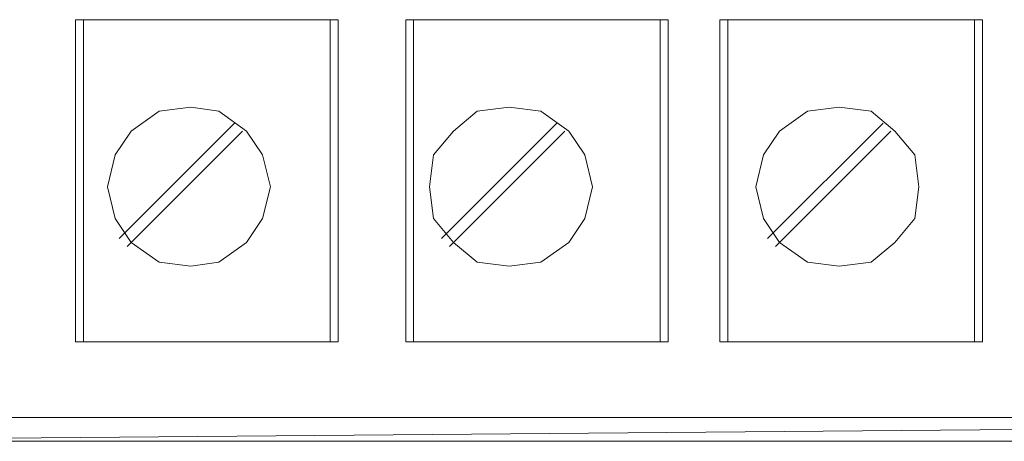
# Model space of a CAD drawing. Header units: millimetres. Extents: x 22250 to 51280, y -5012 to 7692.
# Tile 164 of 183: x 50702.82 to 50719.84, y 2803.62 to 2810.91. Entities that reach past the tile are written whole.
import ezdxf

# ---------------------------------------------------------------- set-up
doc = ezdxf.new("R2010")
doc.units = ezdxf.units.MM
doc.layers.add('Warstwa 1', color=253, linetype='Continuous', lineweight=5)

msp = doc.modelspace()

# ---------------------------------------------------------------- linework, layer by layer
at = {"layer": 'Warstwa 1', "lineweight": 9}
for points in [[(50708.183, 2805.341), (50708.183, 2805.341), (50708.183, 2810.911), (50708.183, 2810.911), (50708.183, 2810.911), (50708.183, 2810.911), (50703.782, 2810.911), (50703.782, 2810.911), (50703.782, 2810.911), (50703.782, 2810.911), (50703.782, 2805.341), (50703.782, 2805.341), (50703.782, 2805.341), (50703.782, 2805.341), (50708.183, 2805.341), (50708.183, 2805.341)], [(50708.321, 2805.341), (50708.321, 2805.341), (50708.321, 2810.911), (50708.321, 2810.911), (50708.321, 2810.911), (50708.321, 2810.911), (50703.919, 2810.911), (50703.919, 2810.911), (50703.919, 2810.911), (50703.919, 2810.911), (50703.919, 2805.341), (50703.919, 2805.341), (50703.919, 2805.341), (50703.919, 2805.341), (50708.321, 2805.341), (50708.321, 2805.341)], [(50713.891, 2805.341), (50713.891, 2805.341), (50713.891, 2810.911), (50713.891, 2810.911), (50713.891, 2810.911), (50713.891, 2810.911), (50709.49, 2810.911), (50709.49, 2810.911), (50709.49, 2810.911), (50709.49, 2810.911), (50709.49, 2805.341), (50709.49, 2805.341), (50709.49, 2805.341), (50709.49, 2805.341), (50713.891, 2805.341), (50713.891, 2805.341)], [(50714.029, 2805.341), (50714.029, 2805.341), (50714.029, 2810.911), (50714.029, 2810.911), (50714.029, 2810.911), (50714.029, 2810.911), (50709.627, 2810.911), (50709.627, 2810.911), (50709.627, 2810.911), (50709.627, 2810.911), (50709.627, 2805.341), (50709.627, 2805.341), (50709.627, 2805.341), (50709.627, 2805.341), (50714.029, 2805.341), (50714.029, 2805.341)], [(50719.324, 2805.341), (50719.324, 2805.341), (50719.324, 2810.911), (50719.324, 2810.911), (50719.324, 2810.911), (50719.324, 2810.911), (50714.923, 2810.911), (50714.923, 2810.911), (50714.923, 2810.911), (50714.923, 2810.911), (50714.923, 2805.341), (50714.923, 2805.341), (50714.923, 2805.341), (50714.923, 2805.341), (50719.324, 2805.341), (50719.324, 2805.341)], [(50719.462, 2805.341), (50719.462, 2805.341), (50719.462, 2810.911), (50719.462, 2810.911), (50719.462, 2810.911), (50719.462, 2810.911), (50715.06, 2810.911), (50715.06, 2810.911), (50715.06, 2810.911), (50715.06, 2810.911), (50715.06, 2805.341), (50715.06, 2805.341), (50715.06, 2805.341), (50715.06, 2805.341), (50719.462, 2805.341), (50719.462, 2805.341)]]:
    msp.add_open_spline(points, degree=3, knots=[0, 0, 0, 0, 0.25, 0.25, 0.25, 0.25, 0.5, 0.5, 0.5, 0.5, 0.75, 0.75, 0.75, 0.75, 1, 1, 1, 1], dxfattribs=at)
at = {"layer": 'Warstwa 1', "color": 3, "lineweight": 9}
for points in [[(50707.151, 2808.023), (50707.151, 2808.023), (50707.014, 2808.573), (50707.014, 2808.573), (50707.014, 2808.573), (50707.014, 2808.573), (50706.739, 2808.986), (50706.739, 2808.986), (50706.739, 2808.986), (50706.739, 2808.986), (50706.257, 2809.329), (50706.257, 2809.329), (50706.257, 2809.329), (50706.257, 2809.329), (50705.776, 2809.398), (50705.776, 2809.398), (50705.776, 2809.398), (50705.776, 2809.398), (50705.226, 2809.329), (50705.226, 2809.329), (50705.226, 2809.329), (50705.226, 2809.329), (50704.744, 2808.986), (50704.744, 2808.986), (50704.744, 2808.986), (50704.744, 2808.986), (50704.469, 2808.573), (50704.469, 2808.573), (50704.469, 2808.573), (50704.469, 2808.573), (50704.332, 2808.023), (50704.332, 2808.023), (50704.332, 2808.023), (50704.332, 2808.023), (50704.469, 2807.473), (50704.469, 2807.473), (50704.469, 2807.473), (50704.469, 2807.473), (50704.744, 2807.06), (50704.744, 2807.06), (50704.744, 2807.06), (50704.744, 2807.06), (50705.226, 2806.716), (50705.226, 2806.716), (50705.226, 2806.716), (50705.226, 2806.716), (50705.776, 2806.647), (50705.776, 2806.647), (50705.776, 2806.647), (50705.776, 2806.647), (50706.257, 2806.716), (50706.257, 2806.716), (50706.257, 2806.716), (50706.257, 2806.716), (50706.739, 2807.06), (50706.739, 2807.06), (50706.739, 2807.06), (50706.739, 2807.06), (50707.014, 2807.473), (50707.014, 2807.473), (50707.014, 2807.473), (50707.014, 2807.473), (50707.151, 2808.023), (50707.151, 2808.023)], [(50712.722, 2808.023), (50712.722, 2808.023), (50712.585, 2808.573), (50712.585, 2808.573), (50712.585, 2808.573), (50712.585, 2808.573), (50712.309, 2808.986), (50712.309, 2808.986), (50712.309, 2808.986), (50712.309, 2808.986), (50711.828, 2809.329), (50711.828, 2809.329), (50711.828, 2809.329), (50711.828, 2809.329), (50711.278, 2809.398), (50711.278, 2809.398), (50711.278, 2809.398), (50711.278, 2809.398), (50710.728, 2809.329), (50710.728, 2809.329), (50710.728, 2809.329), (50710.728, 2809.329), (50710.315, 2808.986), (50710.315, 2808.986), (50710.315, 2808.986), (50710.315, 2808.986), (50709.971, 2808.573), (50709.971, 2808.573), (50709.971, 2808.573), (50709.971, 2808.573), (50709.902, 2808.023), (50709.902, 2808.023), (50709.902, 2808.023), (50709.902, 2808.023), (50709.971, 2807.473), (50709.971, 2807.473), (50709.971, 2807.473), (50709.971, 2807.473), (50710.315, 2807.06), (50710.315, 2807.06), (50710.315, 2807.06), (50710.315, 2807.06), (50710.728, 2806.716), (50710.728, 2806.716), (50710.728, 2806.716), (50710.728, 2806.716), (50711.278, 2806.647), (50711.278, 2806.647), (50711.278, 2806.647), (50711.278, 2806.647), (50711.828, 2806.716), (50711.828, 2806.716), (50711.828, 2806.716), (50711.828, 2806.716), (50712.309, 2807.06), (50712.309, 2807.06), (50712.309, 2807.06), (50712.309, 2807.06), (50712.585, 2807.473), (50712.585, 2807.473), (50712.585, 2807.473), (50712.585, 2807.473), (50712.722, 2808.023), (50712.722, 2808.023)], [(50718.362, 2808.023), (50718.362, 2808.023), (50718.293, 2808.573), (50718.293, 2808.573), (50718.293, 2808.573), (50718.293, 2808.573), (50717.949, 2808.986), (50717.949, 2808.986), (50717.949, 2808.986), (50717.949, 2808.986), (50717.536, 2809.329), (50717.536, 2809.329), (50717.536, 2809.329), (50717.536, 2809.329), (50716.986, 2809.398), (50716.986, 2809.398), (50716.986, 2809.398), (50716.986, 2809.398), (50716.436, 2809.329), (50716.436, 2809.329), (50716.436, 2809.329), (50716.436, 2809.329), (50715.954, 2808.986), (50715.954, 2808.986), (50715.954, 2808.986), (50715.954, 2808.986), (50715.679, 2808.573), (50715.679, 2808.573), (50715.679, 2808.573), (50715.679, 2808.573), (50715.542, 2808.023), (50715.542, 2808.023), (50715.542, 2808.023), (50715.542, 2808.023), (50715.679, 2807.473), (50715.679, 2807.473), (50715.679, 2807.473), (50715.679, 2807.473), (50715.954, 2807.06), (50715.954, 2807.06), (50715.954, 2807.06), (50715.954, 2807.06), (50716.436, 2806.716), (50716.436, 2806.716), (50716.436, 2806.716), (50716.436, 2806.716), (50716.986, 2806.647), (50716.986, 2806.647), (50716.986, 2806.647), (50716.986, 2806.647), (50717.536, 2806.716), (50717.536, 2806.716), (50717.536, 2806.716), (50717.536, 2806.716), (50717.949, 2807.06), (50717.949, 2807.06), (50717.949, 2807.06), (50717.949, 2807.06), (50718.293, 2807.473), (50718.293, 2807.473), (50718.293, 2807.473), (50718.293, 2807.473), (50718.362, 2808.023), (50718.362, 2808.023)]]:
    msp.add_open_spline(points, degree=3, knots=[0, 0, 0, 0, 0.0625, 0.0625, 0.0625, 0.0625, 0.125, 0.125, 0.125, 0.125, 0.1875, 0.1875, 0.1875, 0.1875, 0.25, 0.25, 0.25, 0.25, 0.3125, 0.3125, 0.3125, 0.3125, 0.375, 0.375, 0.375, 0.375, 0.4375, 0.4375, 0.4375, 0.4375, 0.5, 0.5, 0.5, 0.5, 0.5625, 0.5625, 0.5625, 0.5625, 0.625, 0.625, 0.625, 0.625, 0.6875, 0.6875, 0.6875, 0.6875, 0.75, 0.75, 0.75, 0.75, 0.8125, 0.8125, 0.8125, 0.8125, 0.875, 0.875, 0.875, 0.875, 0.9375, 0.9375, 0.9375, 0.9375, 1, 1, 1, 1], dxfattribs=at)
at = {"layer": 'Warstwa 1', "lineweight": 9}
for points in [[(50706.532, 2809.123), (50706.532, 2809.123), (50704.538, 2807.129), (50704.538, 2807.129)], [(50712.103, 2809.123), (50712.103, 2809.123), (50710.109, 2807.129), (50710.109, 2807.129)], [(50717.743, 2809.123), (50717.743, 2809.123), (50715.748, 2807.129), (50715.748, 2807.129)], [(50706.67, 2808.986), (50706.67, 2808.986), (50704.676, 2806.991), (50704.676, 2806.991)], [(50712.241, 2808.986), (50712.241, 2808.986), (50710.246, 2806.991), (50710.246, 2806.991)], [(50717.88, 2808.986), (50717.88, 2808.986), (50715.886, 2806.991), (50715.886, 2806.991)]]:
    msp.add_open_spline(points, degree=3, dxfattribs=at)
at = {"layer": 'Warstwa 1'}
for points in [[(50744.014, 2803.621), (50744.014, 2803.621), (50744.427, 2804.034), (50744.427, 2804.034), (50744.427, 2804.034), (50744.427, 2804.034), (50696.423, 2803.621), (50696.423, 2803.621), (50696.423, 2803.621), (50696.423, 2803.621), (50744.014, 2803.621), (50744.014, 2803.621)], [(50744.427, 2804.034), (50744.427, 2804.034), (50696.423, 2803.621), (50696.423, 2803.621), (50696.423, 2803.621), (50696.423, 2803.621), (50696.835, 2804.034), (50696.835, 2804.034), (50696.835, 2804.034), (50696.835, 2804.034), (50744.427, 2804.034), (50744.427, 2804.034)]]:
    msp.add_open_spline(points, degree=3, knots=[0, 0, 0, 0, 0.333333, 0.333333, 0.333333, 0.333333, 0.666667, 0.666667, 0.666667, 0.666667, 1, 1, 1, 1], dxfattribs=at)

doc.saveas('drawing.dxf')
